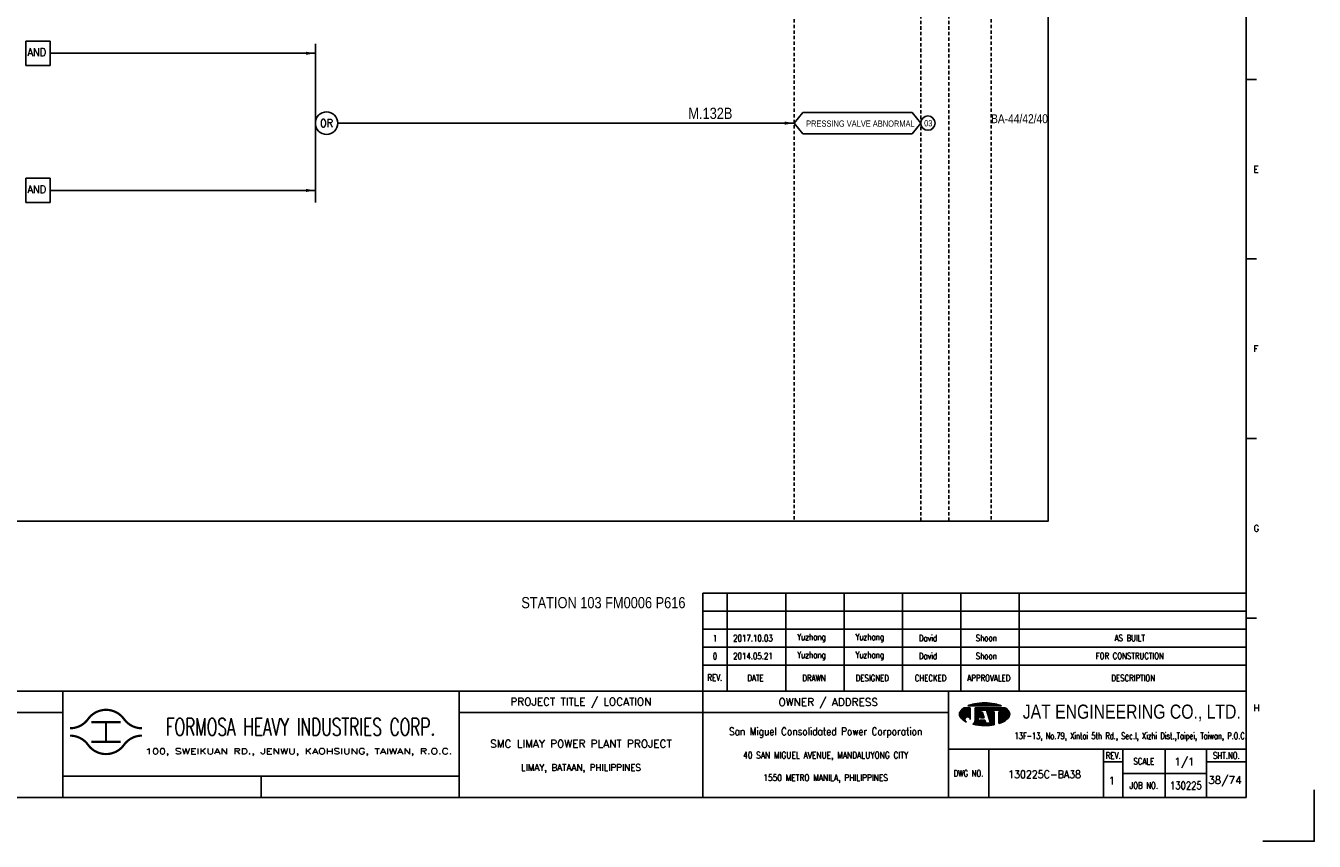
# Model space of a CAD drawing. Extents: x 1458 to 2424, y -119 to 563.
# Tile 2 of 3: x 1847 to 2424, y -119 to 246. Entities that reach past the tile are written whole.
import ezdxf
from ezdxf.enums import TextEntityAlignment as Align

# ---------------------------------------------------------------- set-up
doc = ezdxf.new("R2010")
doc.units = 0
doc.header["$MEASUREMENT"] = 0
doc.linetypes.add('HIDDEN', pattern=[4, 1.5, -1, 1.5])
doc.layers.get('0').update_dxf_attribs({"linetype": 'CONTINUOUS'})
doc.layers.get('DEFPOINTS').update_dxf_attribs({"linetype": 'CONTINUOUS'})
for name, color, linetype in [('B_DIM', 7, 'CONTINUOUS'), ('CON', 4, 'CONTINUOUS'), ('DCS', 7, 'CONTINUOUS'), ('HID', 2, 'HIDDEN'), ('T', 2, 'CONTINUOUS'), ('TEXT', 7, 'CONTINUOUS'), ('圖框CON', 4, 'CONTINUOUS'), ('框線', 6, 'CONTINUOUS')]:
    doc.layers.add(name, color=color, linetype=linetype)
doc.styles.add('AEH', font='simplex', dxfattribs={"width": 0.8, "bigfont": 'ae'})
doc.styles.add('DAYUKP', font='complex', dxfattribs={"bigfont": 'DAYUKP.SHX'})
doc.styles.add('E2', font='simplex.shx', dxfattribs={"height": 2})
doc.styles.add('E3', font='simplex.shx', dxfattribs={"height": 3})
doc.styles.add('ROMANS', font='romans', dxfattribs={"width": 0.8})
doc.styles.add('style3', font='ARIALN.TTF')
doc.styles.add('WMF-Arial0', font='arial.ttf')

# ---------------------------------------------------------------- blocks, each defined once
blk = doc.blocks.new('LEADER')
at = {"layer": 'CON'}
blk.add_solid([(0.85, -0.57), (0.85, -1.57), (3.85, -1.07)], dxfattribs=at)
blk = doc.blocks.new('1880-TITLE_BLK')
at = {"layer": 'TEXT', "color": 2, "linetype": 'Continuous', "style": 'E3'}
for tag, p in [('SCALE', (790.95, 31.17)), ('DWG_NO', (736.41, 26.44)), ('REV', (762.59, 23.97)), ('SHT_NO', (806.74, 23.97))]:
    blk.add_attdef(tag, text='', height=3, dxfattribs=at).set_placement(p, align=Align.MIDDLE)
at = {"layer": 'TEXT', "linetype": 'Continuous', "style": 'E2', "width": 0.6}
for tag, p in [('REV_DATE', (418.65, 19.76)), ('APPR_DATE', (492.93, 19.76))]:
    blk.add_attdef(tag, text='', height=2, dxfattribs=at).set_placement(p, align=Align.MIDDLE_LEFT)
blk = doc.blocks.new('1')
at = {"ltscale": 500, "const_width": 0.99}
blk.add_lwpolyline([(1686.83, 57.65, -0.241531), (1678.79, 61.78, 0.512989), (1662.7, 61.78, -0.241531), (1654.66, 57.65, -0.241531)], format="xyb", dxfattribs=at)
for points in [[(1664.14, 60.4), (1677.35, 60.4)], [(1670.74, 60.4), (1670.74, 51.6)], [(1664.14, 51.6), (1677.35, 51.6)]]:
    blk.add_lwpolyline(points, dxfattribs=at)
at = {"const_width": 0.99}
blk.add_lwpolyline([(1686.83, 54.35, 0.241531), (1678.79, 50.22, -0.512989), (1662.7, 50.22, 0.241531), (1654.66, 54.35, 0.241531)], format="xyb", dxfattribs=at)
at = {"layer": 'B_DIM'}
for p, q in [((2181.53, 118.11), (1938.08, 118.11)), ((1938.08, 74.29), (1938.08, 118.11)), ((1948.92, 74.29), (1948.92, 118.11)), ((1975.28, 74.29), (1975.28, 118.11)), ((2001.39, 74.29), (2001.39, 118.11)), ((2027.5, 74.29), (2027.5, 118.11)), ((2053.62, 74.29), (2053.62, 118.11)), ((2079.73, 74.29), (2079.73, 118.11)), ((2181.53, 110.07), (1938.08, 110.07)), ((1938.08, 77.93), (1938.08, 104.33)), ((2181.53, 102.03), (1938.08, 102.03)), ((2181.53, 93.99), (1938.08, 93.99)), ((2181.53, 85.95), (1938.08, 85.95))]:
    blk.add_line(p, q, dxfattribs=at)
at = {"layer": 'CON'}
blk.add_lwpolyline([(1651.45, 26.6), (1651.45, 74.29)], dxfattribs=at)
at = {"layer": 'CON', "ltscale": 500}
blk.add_lwpolyline([(1651.45, 64.75), (1523.67, 64.75)], dxfattribs=at)
at = {"layer": 'DEFPOINTS'}
blk.add_lwpolyline([(2189, 7.08), (2211.97, 7.08), (2211.97, 30.05)], dxfattribs=at)
at = {"layer": 'T', "color": 0, "lineweight": -3}
for p, q in [((2053.09, 63.82), (2056.14, 66.87)), ((2053.09, 64.04), (2055.92, 66.87)), ((2053.11, 63.62), (2056.36, 66.87)), ((2053.12, 64.29), (2055.7, 66.87)), ((2053.14, 63.43), (2056.58, 66.87)), ((2053.18, 63.25), (2056.8, 66.87)), ((2053.18, 64.57), (2055.47, 66.87)), ((2053.24, 63.08), (2057.03, 66.87)), ((2053.29, 64.91), (2055.25, 66.87)), ((2053.3, 62.92), (2057.25, 66.87)), ((2053.37, 62.77), (2057.47, 66.87)), ((2053.45, 62.63), (2057.69, 66.87)), ((2053.54, 62.5), (2057.91, 66.86)), ((2053.61, 65.45), (2054.47, 66.31)), ((2053.64, 62.37), (2057.91, 66.64)), ((2053.74, 62.25), (2057.91, 66.42)), ((2053.84, 62.14), (2057.91, 66.2)), ((2053.95, 62.02), (2057.91, 65.98)), ((2054.07, 61.91), (2057.91, 65.75)), ((2054.18, 61.8), (2057.91, 65.53)), ((2054.29, 61.7), (2057.91, 65.31)), ((2054.41, 61.59), (2057.91, 65.09)), ((2054.53, 61.49), (2057.91, 64.87)), ((2054.65, 61.39), (2057.91, 64.65)), ((2056.12, 62.63), (2057.91, 64.42)), ((2056.46, 62.75), (2057.91, 64.2)), ((2056.7, 62.77), (2057.91, 63.98)), ((2056.9, 62.75), (2057.91, 63.76)), ((2056.94, 67.67), (2057.09, 67.82)), ((2057.08, 62.71), (2057.91, 63.54)), ((2057.16, 67.67), (2057.44, 67.95)), ((2057.39, 67.67), (2057.78, 68.07)), ((2057.61, 67.67), (2058.11, 68.18)), ((2057.83, 67.67), (2058.43, 68.27)), ((2058.05, 67.67), (2058.73, 68.35)), ((2058.27, 67.67), (2059.03, 68.43)), ((2058.49, 67.67), (2059.32, 68.49)), ((2058.72, 67.67), (2059.6, 68.55)), ((2058.94, 67.67), (2059.87, 68.6)), ((2059.16, 67.67), (2060.14, 68.65)), ((2059.38, 67.67), (2060.41, 68.7)), ((2059.6, 67.67), (2060.67, 68.74)), ((2059.82, 67.67), (2060.93, 68.77)), ((2060.05, 67.67), (2061.18, 68.81)), ((2060.05, 63.24), (2063.68, 66.87)), ((2060.05, 63.46), (2063.46, 66.87)), ((2060.05, 63.68), (2063.23, 66.87)), ((2060.05, 63.9), (2063.01, 66.87)), ((2060.05, 64.13), (2062.79, 66.87)), ((2060.05, 64.35), (2062.57, 66.87)), ((2060.05, 64.57), (2062.35, 66.87)), ((2060.05, 64.79), (2062.13, 66.87)), ((2060.05, 65.01), (2061.9, 66.87)), ((2060.05, 65.23), (2061.68, 66.87)), ((2060.05, 65.46), (2061.46, 66.87)), ((2060.05, 66.12), (2060.79, 66.87)), ((2060.05, 66.34), (2060.57, 66.87)), ((2060.05, 66.56), (2060.35, 66.87)), ((2060.05, 66.79), (2060.13, 66.87)), ((2060.05, 65.68), (2061.24, 66.87)), ((2060.05, 65.9), (2061.02, 66.87)), ((2060.05, 63.02), (2062.67, 65.64)), ((2060.05, 62.8), (2062.57, 65.32)), ((2060.05, 62.57), (2062.47, 64.99)), ((2060.05, 62.35), (2062.36, 64.67)), ((2060.05, 62.13), (2062.26, 64.34)), ((2060.05, 61.91), (2062.16, 64.02)), ((2060.05, 61.69), (2062.05, 63.69)), ((2060.27, 67.67), (2061.44, 68.84)), ((2060.49, 67.67), (2061.69, 68.87)), ((2060.71, 67.67), (2061.93, 68.89)), ((2060.93, 67.67), (2062.18, 68.91)), ((2061.15, 67.67), (2062.42, 68.93)), ((2061.38, 67.67), (2062.66, 68.95)), ((2061.6, 67.67), (2062.89, 68.97)), ((2061.82, 67.67), (2063.13, 68.98)), ((2062.04, 67.67), (2063.36, 68.99)), ((2062.26, 67.67), (2063.59, 69)), ((2062.45, 62.32), (2063.71, 63.57)), ((2062.48, 67.67), (2063.82, 69)), ((2062.5, 62.58), (2063.65, 63.74)), ((2062.6, 62.91), (2063.6, 63.91)), ((2062.7, 63.23), (2063.55, 64.08)), ((2062.71, 67.67), (2064.04, 69.01)), ((2062.8, 63.56), (2063.49, 64.25)), ((2062.83, 65.8), (2063.9, 66.87)), ((2062.91, 63.88), (2063.44, 64.42)), ((2062.93, 67.67), (2064.27, 69.01)), ((2063.01, 64.2), (2063.39, 64.58)), ((2063.05, 65.8), (2064.12, 66.87)), ((2063.11, 64.53), (2063.33, 64.75)), ((2063.15, 67.67), (2064.49, 69.01)), ((2063.21, 64.85), (2063.28, 64.92)), ((2063.27, 65.8), (2064.34, 66.87)), ((2063.37, 67.67), (2064.71, 69.01)), ((2063.49, 65.8), (2064.56, 66.87)), ((2063.59, 67.67), (2064.92, 69)), ((2063.72, 65.8), (2064.79, 66.87)), ((2063.81, 67.67), (2065.14, 69)), ((2063.94, 65.8), (2065.01, 66.87)), ((2064.04, 67.67), (2065.35, 68.99)), ((2064.16, 65.8), (2065.23, 66.87)), ((2064.26, 67.67), (2065.56, 68.98)), ((2064.38, 65.8), (2065.45, 66.87)), ((2064.48, 67.67), (2065.78, 68.97)), ((2064.6, 65.8), (2065.67, 66.87)), ((2064.7, 67.67), (2065.98, 68.95)), ((2064.82, 65.8), (2065.89, 66.87)), ((2064.92, 67.67), (2066.19, 68.94)), ((2065.05, 65.8), (2066.12, 66.87)), ((2065.14, 67.67), (2066.4, 68.92)), ((2065.16, 65.69), (2066.34, 66.87)), ((2065.22, 65.53), (2066.56, 66.87)), ((2065.27, 65.36), (2066.78, 66.87)), ((2065.32, 65.19), (2067, 66.87)), ((2065.37, 67.67), (2066.6, 68.9)), ((2065.38, 65.02), (2067.22, 66.87)), ((2065.43, 64.85), (2067.45, 66.87)), ((2065.48, 64.69), (2067.67, 66.87)), ((2065.54, 64.52), (2066.74, 65.71)), ((2065.59, 67.67), (2066.8, 68.88)), ((2065.59, 64.35), (2066.74, 65.49)), ((2065.65, 64.18), (2066.74, 65.27)), ((2065.7, 64.01), (2066.74, 65.05)), ((2065.75, 63.84), (2066.9, 65)), ((2065.81, 67.67), (2067, 68.86)), ((2065.81, 63.68), (2067.12, 65)), ((2065.86, 63.51), (2067.35, 65)), ((2065.91, 63.34), (2067.57, 65)), ((2065.97, 63.17), (2067.79, 65)), ((2066.02, 63), (2068.01, 65)), ((2066.03, 67.67), (2067.2, 68.84)), ((2066.07, 62.84), (2068.23, 65)), ((2066.13, 62.67), (2068.46, 65)), ((2066.18, 62.5), (2068.61, 64.93)), ((2066.23, 62.33), (2068.61, 64.71)), ((2066.25, 67.67), (2067.4, 68.82)), ((2066.29, 62.16), (2068.61, 64.48)), ((2066.34, 61.99), (2068.61, 64.26)), ((2066.39, 61.83), (2068.61, 64.04)), ((2066.45, 61.66), (2068.61, 63.82)), ((2066.47, 67.67), (2067.6, 68.79)), ((2066.5, 61.49), (2068.61, 63.6)), ((2066.7, 67.67), (2067.79, 68.77)), ((2066.82, 65.8), (2067.89, 66.87)), ((2066.92, 67.67), (2067.98, 68.74)), ((2067.04, 65.8), (2068.11, 66.87)), ((2067.14, 67.67), (2068.18, 68.71)), ((2067.26, 65.8), (2068.33, 66.87)), ((2067.36, 67.67), (2068.37, 68.68)), ((2067.48, 65.8), (2068.55, 66.87)), ((2067.58, 67.67), (2068.56, 68.64)), ((2067.71, 65.8), (2068.78, 66.87)), ((2067.81, 67.67), (2068.75, 68.61)), ((2067.93, 65.8), (2069, 66.87)), ((2068.03, 67.67), (2068.93, 68.58)), ((2068.15, 65.8), (2069.22, 66.87)), ((2068.25, 67.67), (2069.12, 68.54)), ((2068.37, 65.8), (2069.44, 66.87)), ((2068.47, 67.67), (2069.3, 68.5)), ((2068.59, 65.8), (2069.66, 66.87)), ((2068.69, 67.67), (2069.48, 68.46)), ((2068.81, 65.8), (2069.88, 66.87)), ((2068.91, 67.67), (2069.66, 68.42)), ((2069.04, 65.8), (2070.11, 66.87)), ((2069.14, 67.67), (2069.84, 68.37)), ((2069.26, 65.8), (2070.33, 66.87)), ((2069.36, 67.67), (2070.01, 68.33)), ((2069.48, 65.8), (2070.55, 66.87)), ((2069.58, 67.67), (2070.19, 68.28)), ((2069.7, 65.8), (2070.77, 66.87)), ((2069.8, 67.67), (2070.36, 68.23)), ((2069.92, 65.8), (2070.99, 66.87)), ((2070.02, 67.67), (2070.53, 68.18)), ((2070.14, 65.8), (2071.21, 66.87)), ((2070.24, 67.67), (2070.7, 68.13)), ((2070.37, 65.8), (2071.44, 66.87)), ((2070.47, 67.67), (2070.87, 68.07)), ((2070.59, 65.8), (2071.66, 66.87)), ((2070.69, 67.67), (2071.03, 68.02)), ((2070.75, 63.08), (2074.07, 66.4)), ((2070.75, 62.86), (2074.19, 66.3)), ((2070.75, 62.63), (2074.31, 66.2)), ((2070.75, 62.41), (2074.43, 66.09)), ((2070.75, 62.19), (2074.54, 65.98)), ((2070.75, 61.97), (2074.66, 65.87)), ((2070.75, 61.75), (2074.77, 65.76)), ((2070.75, 61.53), (2074.87, 65.65)), ((2070.75, 61.3), (2074.98, 65.53)), ((2070.75, 61.08), (2075.08, 65.41)), ((2070.75, 60.86), (2075.17, 65.28)), ((2070.75, 60.64), (2075.25, 65.14)), ((2070.75, 63.96), (2071.78, 65)), ((2070.75, 63.74), (2072, 65)), ((2070.75, 63.52), (2072.22, 65)), ((2070.75, 63.3), (2072.45, 65)), ((2070.75, 64.41), (2071.34, 65)), ((2070.75, 64.19), (2071.56, 65)), ((2070.75, 64.85), (2070.89, 65)), ((2070.75, 64.63), (2071.12, 65)), ((2070.75, 60.42), (2075.33, 64.99)), ((2070.75, 60.2), (2075.39, 64.84)), ((2070.75, 59.97), (2075.45, 64.67)), ((2070.75, 59.75), (2075.5, 64.5)), ((2070.81, 65.8), (2071.88, 66.87)), ((2070.91, 67.67), (2071.2, 67.96)), ((2071.03, 65.8), (2072.1, 66.87)), ((2071.07, 59.85), (2075.53, 64.32)), ((2071.13, 67.67), (2071.36, 67.9)), ((2071.25, 65.8), (2072.32, 66.87)), ((2071.35, 67.67), (2071.52, 67.84)), ((2071.42, 59.97), (2075.56, 64.12)), ((2071.47, 65.8), (2072.54, 66.87)), ((2071.57, 67.67), (2071.68, 67.77)), ((2071.7, 65.8), (2072.77, 66.87)), ((2071.78, 60.12), (2075.57, 63.9)), ((2071.8, 67.67), (2071.83, 67.71)), ((2071.92, 65.8), (2072.99, 66.87)), ((2072.14, 65.8), (2073.21, 66.87)), ((2072.17, 60.28), (2075.55, 63.67)), ((2072.36, 65.8), (2073.43, 66.87)), ((2072.58, 65.8), (2073.57, 66.78)), ((2072.62, 65.62), (2073.7, 66.69)), ((2072.62, 65.39), (2073.83, 66.6)), ((2072.62, 65.17), (2073.95, 66.5)), ((2054.78, 61.29), (2055.59, 62.11)), ((2054.9, 61.2), (2055.48, 61.77)), ((2055.03, 61.11), (2055.46, 61.53)), ((2055.16, 61.01), (2055.47, 61.33)), ((2055.3, 60.93), (2055.52, 61.15)), ((2055.43, 60.84), (2055.59, 60.99)), ((2055.57, 60.76), (2055.67, 60.85)), ((2055.71, 60.67), (2055.76, 60.73)), ((2055.85, 60.59), (2055.88, 60.62)), ((2056, 60.52), (2056, 60.52)), ((2056.14, 60.44), (2056.14, 60.44)), ((2057.23, 62.64), (2057.91, 63.32)), ((2057.37, 62.56), (2057.91, 63.09)), ((2057.5, 62.46), (2057.91, 62.87)), ((2057.61, 62.35), (2057.91, 62.65)), ((2057.7, 62.23), (2057.91, 62.43)), ((2057.79, 62.09), (2057.91, 62.21)), ((2057.85, 61.93), (2057.91, 61.99)), ((2057.89, 61.75), (2057.91, 61.76)), ((2057.91, 61.54), (2057.91, 61.55)), ((2059.09, 59.4), (2061.43, 61.74)), ((2059.28, 59.36), (2061.33, 61.42)), ((2059.46, 59.32), (2061.23, 61.09)), ((2059.64, 59.29), (2061.12, 60.77)), ((2059.83, 59.25), (2061.02, 60.44)), ((2059.86, 60.39), (2061.54, 62.07)), ((2059.98, 60.73), (2061.64, 62.39)), ((2060.02, 59.22), (2060.92, 60.12)), ((2060.03, 61), (2061.74, 62.72)), ((2060.05, 61.46), (2061.95, 63.37)), ((2060.05, 61.24), (2060.05, 61.24)), ((2060.21, 59.19), (2060.93, 59.91)), ((2060.4, 59.16), (2061.15, 59.91)), ((2060.59, 59.13), (2061.38, 59.91)), ((2060.78, 59.1), (2061.6, 59.91)), ((2060.98, 59.07), (2063.16, 61.25)), ((2061.17, 59.04), (2063.38, 61.25)), ((2061.37, 59.02), (2063.6, 61.25)), ((2061.57, 59), (2063.82, 61.25)), ((2061.68, 59.99), (2062.94, 61.25)), ((2061.77, 58.97), (2064.04, 61.25)), ((2061.78, 60.32), (2062.71, 61.25)), ((2061.88, 60.64), (2062.49, 61.25)), ((2061.97, 58.95), (2064.27, 61.25)), ((2061.99, 60.96), (2062.27, 61.25)), ((2062.17, 58.94), (2064.45, 61.21)), ((2062.38, 58.92), (2064.51, 61.05)), ((2062.58, 58.9), (2064.56, 60.88)), ((2062.68, 62.32), (2063.76, 63.4)), ((2062.79, 58.89), (2064.61, 60.71)), ((2062.9, 62.32), (2063.81, 63.24)), ((2063, 58.88), (2064.67, 60.54)), ((2063.12, 62.32), (2063.87, 63.07)), ((2063.21, 58.87), (2064.72, 60.37)), ((2063.34, 62.32), (2063.92, 62.9)), ((2063.43, 58.86), (2064.77, 60.2)), ((2063.56, 62.32), (2063.97, 62.73)), ((2063.64, 58.85), (2064.82, 60.03)), ((2063.78, 62.32), (2064.03, 62.56)), ((2063.86, 58.85), (2064.92, 59.91)), ((2064.01, 62.32), (2064.08, 62.39)), ((2064.08, 58.84), (2065.15, 59.91)), ((2064.3, 58.84), (2065.37, 59.91)), ((2064.52, 58.84), (2065.59, 59.91)), ((2064.74, 58.85), (2065.81, 59.91)), ((2064.97, 58.85), (2066.03, 59.91)), ((2065.2, 58.86), (2066.25, 59.91)), ((2065.43, 58.87), (2066.48, 59.91)), ((2065.66, 58.88), (2066.7, 59.91)), ((2065.9, 58.89), (2066.92, 59.91)), ((2066.14, 58.91), (2068.61, 61.38)), ((2066.38, 58.93), (2068.61, 61.16)), ((2066.56, 61.32), (2068.61, 63.38)), ((2066.61, 61.15), (2068.61, 63.15)), ((2066.62, 58.95), (2068.61, 60.94)), ((2066.66, 60.99), (2068.61, 62.93)), ((2066.72, 60.82), (2068.61, 62.71)), ((2066.77, 60.65), (2068.61, 62.49)), ((2066.82, 60.48), (2068.61, 62.27)), ((2066.87, 58.97), (2068.61, 60.72)), ((2066.88, 60.31), (2068.61, 62.05)), ((2066.93, 60.14), (2068.61, 61.82)), ((2066.98, 59.98), (2068.61, 61.6)), ((2067.11, 59), (2068.61, 60.49)), ((2067.37, 59.03), (2068.61, 60.27)), ((2067.62, 59.06), (2068.61, 60.05)), ((2067.88, 59.1), (2068.61, 59.83)), ((2068.14, 59.14), (2068.61, 59.61)), ((2068.4, 59.18), (2068.61, 59.38)), ((2072.59, 60.48), (2075.51, 63.4)), ((2073.08, 60.75), (2075.42, 63.1)), ((2073.74, 61.19), (2075.24, 62.69))]:
    blk.add_line(p, q, dxfattribs=at)
at = {"layer": 'T', "lineweight": -3}
for p, q in [((2057.91, 66.87), (2055.21, 66.87)), ((2056.73, 67.67), (2071.93, 67.67)), ((2057.91, 66.87), (2057.91, 61.52)), ((2073.45, 66.87), (2060.05, 66.87)), ((2060.05, 66.33), (2060.05, 66.87)), ((2060.05, 66.87), (2060.05, 61.23)), ((2060.85, 59.91), (2062.72, 65.8)), ((2063.26, 65), (2062.41, 62.32)), ((2062.72, 65.8), (2065.13, 65.8)), ((2064.1, 62.32), (2063.26, 65)), ((2063.79, 65.8), (2065.13, 65.8)), ((2065.13, 65.8), (2067, 59.91)), ((2066.74, 65.8), (2072.62, 65.8)), ((2066.74, 65), (2066.74, 65.8)), ((2068.61, 65), (2066.74, 65)), ((2068.61, 65), (2068.61, 59.21)), ((2072.62, 65), (2070.75, 65)), ((2070.75, 65), (2070.75, 59.74)), ((2072.62, 65.8), (2072.62, 65)), ((2061.8, 63.05), (2060.05, 61.24)), ((2061.65, 59.91), (2060.85, 59.91)), ((2062.08, 61.25), (2061.65, 59.91)), ((2064.44, 61.25), (2062.08, 61.25)), ((2062.41, 62.32), (2064.1, 62.32)), ((2064.86, 59.91), (2064.44, 61.25)), ((2067, 59.91), (2064.86, 59.91))]:
    blk.add_line(p, q, dxfattribs=at)
for centre, major_axis, start_param, end_param in [((2055.58, 63.92), (1.76, 1.76), 1.614811, 2.356194), ((2055.58, 63.92), (-1.76, 1.76), 0.785398, 1.526782), ((2059.72, 60.14), (-5.73, 5.73), 6.088179, 6.3272), ((2062.5, 54), (-10.49, 10.49), 5.683021, 5.897183), ((2064.33, 44.23), (-17.52, 17.52), 5.497787, 5.683021), ((2064.33, 44.23), (17.52, 17.52), 0.600164, 0.785398), ((2066.16, 54), (10.49, 10.49), 0.386002, 0.600164), ((2068.93, 60.14), (-5.73, 5.73), 4.668374, 4.907395), ((2073.07, 63.92), (-1.76, 1.76), 3.926991, 4.668374), ((2073.07, 63.92), (1.76, 1.76), 4.756403, 5.497787), ((2059.72, 67.71), (5.73, 5.73), 3.097578, 3.478972), ((2056.68, 61.54), (-0.868, 0.868), 3.906164, 8.245601), ((2057.88, 61.28), (1.53, 1.53), 4.470635, 5.546585), ((2064.33, 83.62), (17.52, 17.52), 3.710226, 3.926991), ((2064.33, 83.62), (17.52, 17.52), 3.926991, 4.100643), ((2066.16, 73.85), (-10.49, 10.49), 2.670765, 2.781027), ((2068.93, 67.71), (-5.73, 5.73), 2.781027, 3.185607)]:
    blk.add_ellipse(centre, major_axis=major_axis, ratio=1, start_param=start_param, end_param=end_param, dxfattribs=at)
at = {"layer": '圖框CON'}
for p, q in [((2186.14, 348.2), (2181.53, 348.2)), ((2186.14, 267.8), (2181.53, 267.8)), ((2186.14, 187.4), (2181.53, 187.4)), ((2186.14, 107), (2181.53, 107)), ((2048.1, 48.3), (2181.53, 48.3)), ((2066.14, 48.3), (2066.14, 26.6)), ((2117.55, 48.3), (2117.55, 26.6)), ((2126.28, 48.3), (2126.28, 26.6)), ((2145.25, 26.6), (2145.25, 48.3)), ((2163.72, 26.6), (2163.72, 48.3)), ((2117.55, 42.62), (2126.28, 42.62)), ((2163.72, 42.62), (2181.53, 42.62)), ((1740.17, 36.15), (1740.17, 26.6)), ((2126.28, 37.45), (2163.72, 37.45))]:
    blk.add_line(p, q, dxfattribs=at)
for points in [[(1828.89, 26.6), (1828.89, 74.29)], [(1938.08, 26.6), (1938.08, 74.29)], [(2048.1, 26.6), (2048.1, 74.29)], [(2048.1, 64.75), (1828.89, 64.75)], [(1828.89, 36.15), (1802.67, 36.15), (1651.45, 36.15)]]:
    blk.add_lwpolyline(points, dxfattribs=at)
at = {"layer": '框線'}
for p, q in [((2181.53, 26.6), (2181.53, 669.81)), ((2181.53, 74.29), (1308.62, 74.29)), ((2181.53, 26.6), (1308.62, 26.6))]:
    blk.add_line(p, q, dxfattribs=at)
at = {"style": 'DAYUKP'}
for s, p in [('E', (2184.79, 307.99)), ('F', (2184.79, 227.59)), ('G', (2184.79, 147.19)), ('H', (2184.79, 66.79))]:
    blk.add_text(s, height=2.87, dxfattribs=at).set_placement(p, align=Align.MIDDLE_LEFT)
at = {"style": 'WMF-Arial0', "width": 0.8}
blk.add_text('JAT ENGINEERING CO., LTD.', height=6.3172, dxfattribs=at).set_placement((2130.24, 64.55), align=Align.MIDDLE)
at = {"color": 90, "ltscale": 500, "style": 'ROMANS', "width": 0.65}
blk.add_text('FORMOSA HEAVY INDUSTRIES CORP.', height=7.7366, dxfattribs=at).set_placement((1757.9, 58.28), align=Align.MIDDLE)
at = {"color": 2, "ltscale": 500, "style": 'ROMANS', "width": 0.85}
blk.add_text('San Miguel Consolidated Power Corporation', height=3.4457, dxfattribs=at).set_placement((1993.09, 56.23), align=Align.MIDDLE_CENTER)
at = {"color": 2, "ltscale": 500, "style": 'ROMANS'}
for s, height, p in [('SMC LIMAY POWER PLANT PROJECT', 3.4457, (1883.48, 50.7)), ('LIMAY, BATAAN, PHILIPPINES', 2.8714, (1883.48, 40.08))]:
    blk.add_text(s, height=height, dxfattribs=at).set_placement(p, align=Align.MIDDLE_CENTER)
at = {"color": 4, "ltscale": 500, "style": 'ROMANS', "width": 0.85}
for s, p in [('40 SAN MIGUEL AVENUE, MANDALUYONG CITY', (1993.09, 45.61)), ('1550 METRO MANILA, PHILIPPINES', (1993.09, 35.51))]:
    blk.add_text(s, height=2.8714, dxfattribs=at).set_placement(p, align=Align.MIDDLE_CENTER)
at = {"layer": 'B_DIM', "style": 'AEH', "width": 0.8}
for s, height, p in [('REV.', 2.871, (1943.45, 80.37)), ('DATE', 2.871, (1961.68, 80.21)), ('DRAWN', 2.871, (1987.87, 80.12)), ('DESIGNED', 2.871, (2013.98, 80.12)), ('CHECKED', 2.871, (2040.1, 80.12)), ('APPROVALED', 2.871, (2066.21, 80.12)), ('DESCRIPTION', 2.8714, (2130.87, 80.12))]:
    blk.add_text(s, height=height, dxfattribs=at).set_placement(p, align=Align.MIDDLE)
at = {"layer": 'HID', "ltscale": 500, "style": 'ROMANS'}
for s, p in [('PROJECT TITLE / LOCATION', (1883.48, 69.28)), ('OWNER / ADDRESS', (1994.25, 69.12))]:
    blk.add_text(s, height=3.4457, dxfattribs=at).set_placement(p, align=Align.MIDDLE)
at = {"layer": 'HID', "style": 'ROMANS', "width": 1.216198}
blk.add_text('100, SWEIKUAN RD., JENWU, KAOHSIUNG, TAIWAN, R.O.C.', height=2.5897, dxfattribs=at).set_placement((1688.31, 46.06), (1825.84, 46.06), align=Align.FIT)
at = {"layer": 'HID', "color": 7, "style": 'ROMANS', "width": 0.8}
for s, p in [('REV.', (2121.92, 45.46)), ('SHT.NO.', (2172.62, 45.46)), ('SCALE', (2135.64, 42.87)), ('DWG NO.', (2057.12, 37.45)), ('JOB NO.', (2135.64, 32.03))]:
    blk.add_text(s, height=2.871, dxfattribs=at).set_placement(p, align=Align.MIDDLE)
at = {"layer": 'T', "color": 2, "ltscale": 500, "style": 'ROMANS', "width": 0.65}
blk.add_text('13F-13, No.79, Xintai 5th Rd., Sec.I, Xizhi Dist.,Taipei, Taiwan, P.O.C.', height=2.8714, dxfattribs=at).set_placement((2129.74, 52.81), align=Align.CENTER)

msp = doc.modelspace()

# ---------------------------------------------------------------- linework, layer by layer
at = {"layer": 'CON', "color": 6}
for p, q in [((1847.21, 228.05), (1847.21, 239.01)), ((1858.08, 239.01), (1847.21, 239.01)), ((1858.08, 228.05), (1858.08, 239.01)), ((1976.94, 237.81), (1976.94, 166.68)), ((1858.08, 228.05), (1847.21, 228.05)), ((2191.43, 202.24), (2195.33, 207.06)), ((2191.43, 202.24), (2195.33, 197.43)), ((2244.23, 207.06), (2195.33, 207.06)), ((2248.13, 202.24), (2244.23, 207.06)), ((2248.13, 202.24), (2244.23, 197.43)), ((2195.33, 197.43), (2244.23, 197.43)), ((1847.21, 166.64), (1847.21, 177.6)), ((1858.08, 177.6), (1847.21, 177.6)), ((1858.08, 166.64), (1858.08, 177.6)), ((1858.08, 166.64), (1847.21, 166.64))]:
    msp.add_line(p, q, dxfattribs=at)
at = {"layer": 'CON'}
for p, q in [((1858.08, 233.53), (1976.94, 233.53)), ((1987.02, 202.24), (2191.43, 202.24)), ((1858.08, 172.12), (1976.94, 172.12))]:
    msp.add_line(p, q, dxfattribs=at)
msp.add_lwpolyline([(1591.18, 523.79), (2305.18, 523.79), (2305.18, 23.99), (1591.18, 23.99)], close=True, dxfattribs=at)
at = {"layer": 'CON', "color": 6}
msp.add_circle((1981.98, 202.24), 5.04, dxfattribs=at)
at = {"layer": 'CON'}
msp.add_circle((2251.35, 202.24), 3.21, dxfattribs=at)
at = {"layer": 'HID'}
for p, q in [((2191.43, 523.79), (2191.43, 23.99)), ((2248.13, 523.09), (2248.13, 23.99)), ((2260.73, 523.09), (2260.73, 23.99)), ((2279.63, 523.79), (2279.63, 23.99))]:
    msp.add_line(p, q, dxfattribs=at)

# ---------------------------------------------------------------- block references
msp.add_blockref('1', (212.43, -126.36))
at = {"layer": 'CON', "xscale": 1.4, "yscale": 1.4, "zscale": 1.4}
for p in [(1971.55, 235.03), (2186.04, 203.74), (1971.55, 173.61)]:
    msp.add_blockref('LEADER', p, dxfattribs=at)
at = {"layer": 'TEXT', "color": 0}
ref = msp.add_blockref('1880-TITLE_BLK', (1457.78, -119.7), dxfattribs=dict(at, xscale=1.148576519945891, yscale=1.148576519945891, zscale=1.148576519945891))
ref.add_attrib('DWG_NO', '130225C-BA38', dxfattribs={"color": 2, "linetype": 'Continuous', "height": 3.4457, "style": 'E3', "width": 0.9}).set_placement((2303.61, -89.33), align=Align.MIDDLE)
ref.add_attrib('REV', '1', dxfattribs={"color": 2, "linetype": 'Continuous', "height": 3.45, "style": 'E3'}).set_placement((2333.68, -92.17), align=Align.MIDDLE)
ref.add_attrib('SCALE', '1/1', dxfattribs={"color": 2, "linetype": 'Continuous', "height": 3.446, "style": 'E3'}).set_placement((2366.24, -83.91), align=Align.MIDDLE)
ref.add_attrib('SHT_NO', '38/74', dxfattribs={"color": 2, "linetype": 'Continuous', "height": 3.446, "style": 'E3'}).set_placement((2384.39, -92.17), align=Align.MIDDLE)

# ---------------------------------------------------------------- texts
at = {"layer": 'CON', "style": 'ROMANS', "width": 0.9}
for p in [(1848.01, 231.22), (1848.01, 169.8)]:
    msp.add_text('AND', height=3.5, dxfattribs=at).set_placement(p, align=Align.BOTTOM_LEFT)
msp.add_text('OR', height=3.5, dxfattribs=at).set_placement((1981.98, 202.24), align=Align.MIDDLE)
at = {"layer": 'CON', "style": 'style3'}
for s, p in [('PRESSING VALVE ABNORMAL', (2196.81, 199.79)), ('03', (2249.67, 199.96))]:
    msp.add_text(s, height=2.8, dxfattribs=at).set_placement(p, align=Align.BOTTOM_LEFT)
msp.add_text('BA-44/42/40', height=4, dxfattribs=at).set_placement((2279.63, 202.22))
at = {"layer": 'DCS', "linetype": 'ByBlock', "style": 'style3'}
for s, p in [('M.132B', (2144.03, 204.14)), ('STATION 103 FM0006 P616', (2069.2, -14.96))]:
    msp.add_text(s, height=5, dxfattribs=at).set_placement(p)
at = {"layer": 'T', "style": 'AEH', "width": 0.8}
for s, height, p in [('1', 2.87, (2155.97, -28.39)), ('2017.10.03', 2.871, (2172.98, -28.35)), ('Yuzhang', 2.871, (2199.17, -28.27)), ('Yuzhang', 2.871, (2225.28, -28.27)), ('David', 2.871, (2251.4, -28.27)), ('Shoon', 2.871, (2277.51, -28.27)), ('AS BUILT', 2.871, (2341.78, -28.27)), ('0', 2.87, (2155.97, -36.43)), ('2014.05.21', 2.871, (2172.98, -36.39)), ('Yuzhang', 2.871, (2199.17, -36.31)), ('Yuzhang', 2.871, (2225.28, -36.31)), ('David', 2.871, (2251.4, -36.31)), ('Shoon', 2.871, (2277.51, -36.31)), ('FOR CONSTRUCTION', 2.8714, (2341.78, -36.31))]:
    msp.add_text(s, height=height, dxfattribs=at).set_placement(p, align=Align.MIDDLE)
at = {"layer": 'TEXT', "color": 2, "style": 'E3', "width": 0.8}
msp.add_text('130225', height=3.446, dxfattribs=at).set_placement((2366.91, -94.34), align=Align.MIDDLE_CENTER)

doc.saveas('drawing.dxf')
